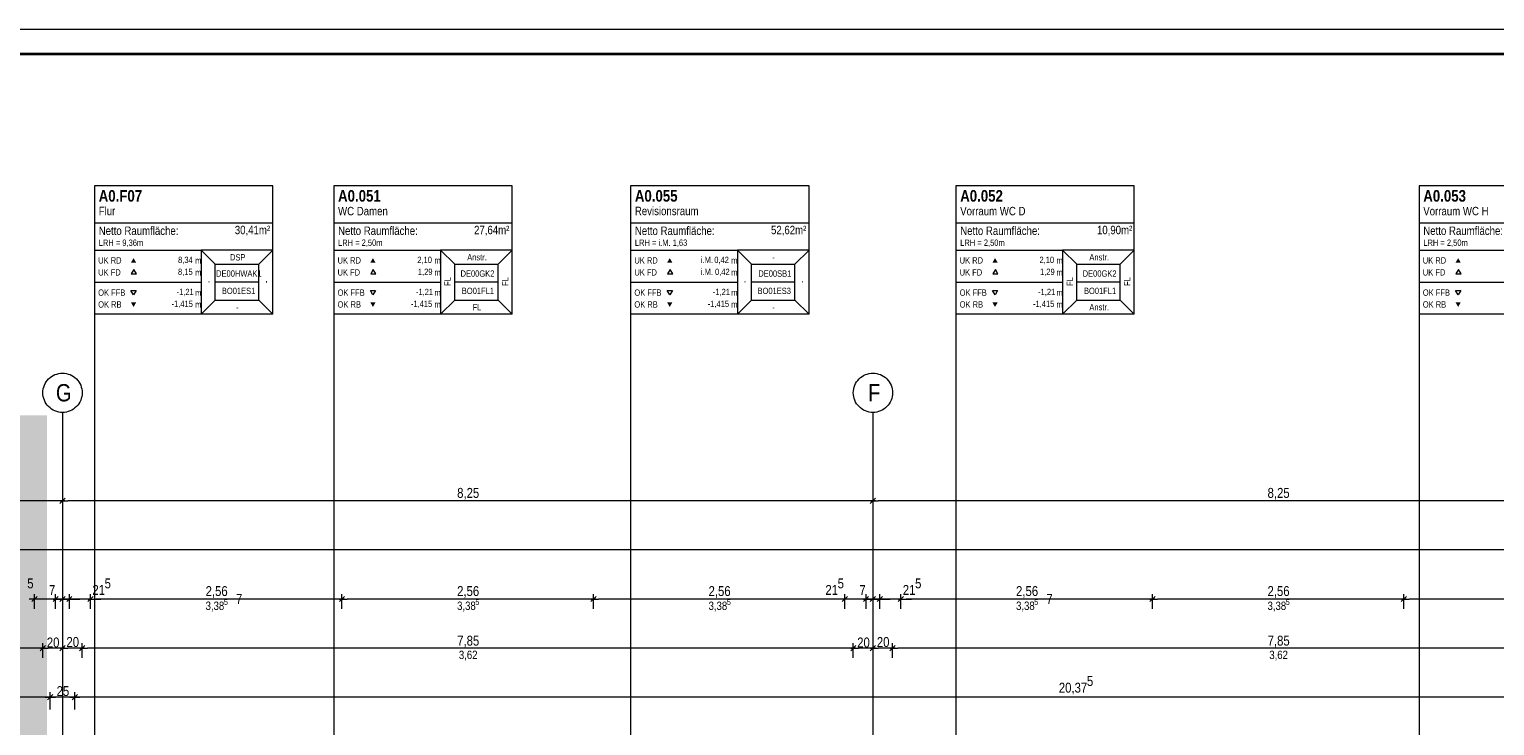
# Model space of a CAD drawing. Extents: x -620 to 300, y 62 to 1162.
# Tile 84 of 256: x -462 to -164, y 1021 to 1162. Entities that reach past the tile are written whole.
import ezdxf
from ezdxf.lldxf.tags import DXFTag

# ---------------------------------------------------------------- set-up
doc = ezdxf.new("R2010")
doc.units = 0
doc.layers.get('0').update_dxf_attribs({"lineweight": 13})
doc.layers.add('70 -71 Achsen- 1 Gebäudeachsen', color=7, linetype='STRICHPUNKT2-A06G94XR8I', lineweight=18)
doc.layers.add('iwb_Plankopf Rahmen', color=7, linetype='Continuous', lineweight=35)
for name, color, linetype, lineweight, true_color in [('70 -75 Raumstempel- 1 Raumstempel', 7, 'Continuous', 25, 0xff6600), ('70 -75 Raumstempel-2 Verweislinie', 7, 'Continuous', 9, 0xff6600), ('70 -76 Bemaßung- 2 Allgemein', 9, 'Continuous', 5, 0x808080), ('iwb_Layout BA_Markierung', 7, 'Continuous', 9, 0xbadcdc)]:
    doc.layers.add(name, color=color, linetype=linetype, lineweight=lineweight, true_color=true_color)
doc.styles.get("Standard").update_dxf_attribs({"font": 'ARIALN.TTF'})
tags = doc.linetypes.add('STRICHPUNKT2-A06G94XR8I', pattern=[12.7, 6.35, -3.175, 0, -3.175]).pattern_tags.tags
tags[10:11] = [DXFTag(74, 4), DXFTag(75, 0), DXFTag(340, '0'), DXFTag(46, 0.0), DXFTag(50, 0.0), DXFTag(44, 0.0), DXFTag(45, 0.0)]
tags[8:9] = [DXFTag(74, 4), DXFTag(75, 0), DXFTag(340, '0'), DXFTag(46, 0.0), DXFTag(50, 0.0), DXFTag(44, 0.0), DXFTag(45, 0.0)]
tags[6:7] = [DXFTag(74, 4), DXFTag(75, 0), DXFTag(340, '0'), DXFTag(46, 0.0), DXFTag(50, 0.0), DXFTag(44, 0.0), DXFTag(45, 0.0)]
tags[4:5] = [DXFTag(74, 4), DXFTag(75, 0), DXFTag(340, '0'), DXFTag(46, 0.0), DXFTag(50, 0.0), DXFTag(44, 0.0), DXFTag(45, 0.0)]

# ---------------------------------------------------------------- blocks, each defined once
blk = doc.blocks.new('Polygon-A06G94XJ8I')
at = {"color": 0, "linetype": 'ByBlock', "lineweight": -2, "ltscale": 0.13}
blk.add_solid([(-458.92, 86.61), (-538.63, 86.4), (-458.75, 1083.81), (-538.63, 1083.81)], dxfattribs=at)
blk = doc.blocks.new('Referenz-A06G94XT8I')
at = {"layer": '70 -71 Achsen- 1 Gebäudeachsen', "color": 0, "linetype": 'Continuous', "lineweight": -2, "ltscale": 0.13}
for p, q in [((-457.47, 1091.92), (-457.11, 1092.09)), ((-457.11, 1092.09), (-456.74, 1092.22)), ((-456.74, 1092.22), (-456.36, 1092.32)), ((-456.36, 1092.32), (-455.97, 1092.37)), ((-455.97, 1092.37), (-455.58, 1092.39)), ((-455.58, 1092.39), (-455.19, 1092.37)), ((-455.19, 1092.37), (-454.8, 1092.32)), ((-454.8, 1092.32), (-454.42, 1092.22)), ((-454.42, 1092.22), (-454.05, 1092.09)), ((-454.05, 1092.09), (-453.69, 1091.92)), ((-292.47, 1091.92), (-292.11, 1092.09)), ((-292.11, 1092.09), (-291.74, 1092.22)), ((-291.74, 1092.22), (-291.36, 1092.32)), ((-291.36, 1092.32), (-290.97, 1092.37)), ((-290.97, 1092.37), (-290.58, 1092.39)), ((-290.58, 1092.39), (-290.19, 1092.37)), ((-290.19, 1092.37), (-289.8, 1092.32)), ((-289.8, 1092.32), (-289.42, 1092.22)), ((-289.42, 1092.22), (-289.05, 1092.09)), ((-289.05, 1092.09), (-288.69, 1091.92)), ((-459.56, 1088.79), (-459.5, 1089.17)), ((-459.5, 1089.17), (-459.41, 1089.55)), ((-459.41, 1089.55), (-459.28, 1089.92)), ((-459.28, 1089.92), (-459.11, 1090.28)), ((-459.11, 1090.28), (-458.91, 1090.62)), ((-458.91, 1090.62), (-458.67, 1090.93)), ((-458.67, 1090.93), (-458.41, 1091.22)), ((-458.41, 1091.22), (-458.12, 1091.49)), ((-458.12, 1091.49), (-457.8, 1091.72)), ((-457.8, 1091.72), (-457.47, 1091.92)), ((-453.69, 1091.92), (-453.36, 1091.72)), ((-453.36, 1091.72), (-453.04, 1091.49)), ((-453.04, 1091.49), (-452.75, 1091.22)), ((-452.75, 1091.22), (-452.49, 1090.93)), ((-452.49, 1090.93), (-452.25, 1090.62)), ((-452.25, 1090.62), (-452.05, 1090.28)), ((-452.05, 1090.28), (-451.88, 1089.92)), ((-451.88, 1089.92), (-451.75, 1089.55)), ((-451.75, 1089.55), (-451.66, 1089.17)), ((-451.66, 1089.17), (-451.6, 1088.79)), ((-294.56, 1088.79), (-294.5, 1089.17)), ((-294.5, 1089.17), (-294.41, 1089.55)), ((-294.41, 1089.55), (-294.28, 1089.92)), ((-294.28, 1089.92), (-294.11, 1090.28)), ((-294.11, 1090.28), (-293.91, 1090.62)), ((-293.91, 1090.62), (-293.67, 1090.93)), ((-293.67, 1090.93), (-293.41, 1091.22)), ((-293.41, 1091.22), (-293.12, 1091.49)), ((-293.12, 1091.49), (-292.8, 1091.72)), ((-292.8, 1091.72), (-292.47, 1091.92)), ((-288.69, 1091.92), (-288.36, 1091.72)), ((-288.36, 1091.72), (-288.04, 1091.49)), ((-288.04, 1091.49), (-287.75, 1091.22)), ((-287.75, 1091.22), (-287.49, 1090.93)), ((-287.49, 1090.93), (-287.25, 1090.62)), ((-287.25, 1090.62), (-287.05, 1090.28)), ((-287.05, 1090.28), (-286.88, 1089.92)), ((-286.88, 1089.92), (-286.75, 1089.55)), ((-286.75, 1089.55), (-286.66, 1089.17)), ((-286.66, 1089.17), (-286.6, 1088.79)), ((-459.58, 1088.39), (-459.56, 1088.79)), ((-459.56, 1088), (-459.58, 1088.39)), ((-459.5, 1087.61), (-459.56, 1088)), ((-459.41, 1087.23), (-459.5, 1087.61)), ((-459.28, 1086.86), (-459.41, 1087.23)), ((-459.11, 1086.51), (-459.28, 1086.86)), ((-458.91, 1086.17), (-459.11, 1086.51)), ((-458.67, 1085.86), (-458.91, 1086.17)), ((-452.25, 1086.17), (-452.49, 1085.86)), ((-452.05, 1086.51), (-452.25, 1086.17)), ((-451.88, 1086.86), (-452.05, 1086.51)), ((-451.75, 1087.23), (-451.88, 1086.86)), ((-451.66, 1087.61), (-451.75, 1087.23)), ((-451.6, 1088), (-451.66, 1087.61)), ((-451.6, 1088.79), (-451.58, 1088.39)), ((-451.58, 1088.39), (-451.6, 1088)), ((-294.58, 1088.39), (-294.56, 1088.79)), ((-294.56, 1088), (-294.58, 1088.39)), ((-294.5, 1087.61), (-294.56, 1088)), ((-294.41, 1087.23), (-294.5, 1087.61)), ((-294.28, 1086.86), (-294.41, 1087.23)), ((-294.11, 1086.51), (-294.28, 1086.86)), ((-293.91, 1086.17), (-294.11, 1086.51)), ((-293.67, 1085.86), (-293.91, 1086.17)), ((-287.25, 1086.17), (-287.49, 1085.86)), ((-287.05, 1086.51), (-287.25, 1086.17)), ((-286.88, 1086.86), (-287.05, 1086.51)), ((-286.75, 1087.23), (-286.88, 1086.86)), ((-286.66, 1087.61), (-286.75, 1087.23)), ((-286.6, 1088), (-286.66, 1087.61)), ((-286.6, 1088.79), (-286.58, 1088.39)), ((-286.58, 1088.39), (-286.6, 1088)), ((-458.41, 1085.57), (-458.67, 1085.86)), ((-458.12, 1085.3), (-458.41, 1085.57)), ((-457.8, 1085.07), (-458.12, 1085.3)), ((-457.47, 1084.87), (-457.8, 1085.07)), ((-457.11, 1084.7), (-457.47, 1084.87)), ((-456.74, 1084.57), (-457.11, 1084.7)), ((-456.36, 1084.47), (-456.74, 1084.57)), ((-455.97, 1084.41), (-456.36, 1084.47)), ((-455.58, 1084.39), (-455.97, 1084.41)), ((-455.19, 1084.41), (-455.58, 1084.39)), ((-454.8, 1084.47), (-455.19, 1084.41)), ((-454.42, 1084.57), (-454.8, 1084.47)), ((-454.05, 1084.7), (-454.42, 1084.57)), ((-453.69, 1084.87), (-454.05, 1084.7)), ((-453.36, 1085.07), (-453.69, 1084.87)), ((-453.04, 1085.3), (-453.36, 1085.07)), ((-452.75, 1085.57), (-453.04, 1085.3)), ((-452.49, 1085.86), (-452.75, 1085.57)), ((-293.41, 1085.57), (-293.67, 1085.86)), ((-293.12, 1085.3), (-293.41, 1085.57)), ((-292.8, 1085.07), (-293.12, 1085.3)), ((-292.47, 1084.87), (-292.8, 1085.07)), ((-292.11, 1084.7), (-292.47, 1084.87)), ((-291.74, 1084.57), (-292.11, 1084.7)), ((-291.36, 1084.47), (-291.74, 1084.57)), ((-290.97, 1084.41), (-291.36, 1084.47)), ((-290.58, 1084.39), (-290.97, 1084.41)), ((-290.19, 1084.41), (-290.58, 1084.39)), ((-289.8, 1084.47), (-290.19, 1084.41)), ((-289.42, 1084.57), (-289.8, 1084.47)), ((-289.05, 1084.7), (-289.42, 1084.57)), ((-288.69, 1084.87), (-289.05, 1084.7)), ((-288.36, 1085.07), (-288.69, 1084.87)), ((-288.04, 1085.3), (-288.36, 1085.07)), ((-287.75, 1085.57), (-288.04, 1085.3)), ((-287.49, 1085.86), (-287.75, 1085.57))]:
    blk.add_line(p, q, dxfattribs=at)
at = {"layer": '70 -71 Achsen- 1 Gebäudeachsen', "color": 0, "linetype": 'STRICHPUNKT2-A06G94XR8I', "lineweight": -2, "ltscale": 0.13}
for p, q in [((-455.58, 1084.39), (-455.58, 84.95)), ((-290.58, 1084.39), (-290.58, 84.95))]:
    blk.add_line(p, q, dxfattribs=at)
at = {"layer": '70 -75 Raumstempel- 1 Raumstempel', "color": 0, "lineweight": -2}
for p, q in [((-449.08, 1130.53), (-449.08, 1104.39)), ((-412.76, 1130.53), (-449.08, 1130.53)), ((-412.76, 1104.39), (-412.76, 1130.53)), ((-400.35, 1130.53), (-400.35, 1104.39)), ((-364.02, 1130.53), (-400.35, 1130.53)), ((-364.02, 1104.39), (-364.02, 1130.53)), ((-339.91, 1130.53), (-339.91, 1104.39)), ((-303.59, 1130.53), (-339.91, 1130.53)), ((-303.59, 1104.39), (-303.59, 1130.53)), ((-273.68, 1130.53), (-273.68, 1104.39)), ((-237.36, 1130.53), (-273.68, 1130.53)), ((-237.36, 1104.39), (-237.36, 1130.53)), ((-179.4, 1130.53), (-179.4, 1104.39)), ((-143.07, 1130.53), (-179.4, 1130.53)), ((-412.76, 1122.94), (-449.08, 1122.94)), ((-364.02, 1122.94), (-400.35, 1122.94)), ((-303.59, 1122.94), (-339.91, 1122.94)), ((-237.36, 1122.94), (-273.68, 1122.94)), ((-143.07, 1122.94), (-179.4, 1122.94)), ((-449.08, 1117.46), (-427.35, 1117.46)), ((-424.47, 1114.57), (-427.35, 1117.46)), ((-412.76, 1117.46), (-427.35, 1117.46)), ((-427.35, 1117.46), (-427.35, 1104.39)), ((-415.64, 1114.57), (-412.76, 1117.46)), ((-400.35, 1117.46), (-378.62, 1117.46)), ((-375.73, 1114.57), (-378.62, 1117.46)), ((-364.02, 1117.46), (-378.62, 1117.46)), ((-378.62, 1117.46), (-378.62, 1104.39)), ((-366.91, 1114.57), (-364.02, 1117.46)), ((-339.91, 1117.46), (-318.18, 1117.46)), ((-315.3, 1114.57), (-318.18, 1117.46)), ((-303.59, 1117.46), (-318.18, 1117.46)), ((-318.18, 1117.46), (-318.18, 1104.39)), ((-306.47, 1114.57), (-303.59, 1117.46)), ((-273.68, 1117.46), (-251.95, 1117.46)), ((-249.07, 1114.57), (-251.95, 1117.46)), ((-237.36, 1117.46), (-251.95, 1117.46)), ((-251.95, 1117.46), (-251.95, 1104.39)), ((-240.24, 1114.57), (-237.36, 1117.46)), ((-179.4, 1117.46), (-157.67, 1117.46)), ((-441.04, 1113.5), (-441.57, 1112.6)), ((-440.52, 1112.6), (-441.04, 1113.5)), ((-424.47, 1107.29), (-424.47, 1114.57)), ((-424.47, 1114.57), (-415.64, 1114.57)), ((-415.64, 1107.29), (-415.64, 1114.57)), ((-392.31, 1113.5), (-392.83, 1112.6)), ((-391.79, 1112.6), (-392.31, 1113.5)), ((-375.73, 1107.29), (-375.73, 1114.57)), ((-375.73, 1114.57), (-366.91, 1114.57)), ((-366.91, 1107.29), (-366.91, 1114.57)), ((-331.87, 1113.5), (-332.4, 1112.6)), ((-331.35, 1112.6), (-331.87, 1113.5)), ((-315.3, 1107.29), (-315.3, 1114.57)), ((-315.3, 1114.57), (-306.47, 1114.57)), ((-306.47, 1107.29), (-306.47, 1114.57)), ((-265.64, 1113.5), (-266.17, 1112.6)), ((-265.12, 1112.6), (-265.64, 1113.5)), ((-249.07, 1107.29), (-249.07, 1114.57)), ((-249.07, 1114.57), (-240.24, 1114.57)), ((-240.24, 1107.29), (-240.24, 1114.57)), ((-171.36, 1113.5), (-171.88, 1112.6)), ((-170.84, 1112.6), (-171.36, 1113.5)), ((-449.08, 1110.93), (-427.35, 1110.93)), ((-441.57, 1112.6), (-440.52, 1112.6)), ((-415.64, 1110.93), (-424.47, 1110.93)), ((-400.35, 1110.93), (-378.62, 1110.93)), ((-392.83, 1112.6), (-391.79, 1112.6)), ((-366.91, 1110.93), (-375.73, 1110.93)), ((-339.91, 1110.93), (-318.18, 1110.93)), ((-332.4, 1112.6), (-331.35, 1112.6)), ((-306.47, 1110.93), (-315.3, 1110.93)), ((-273.68, 1110.93), (-251.95, 1110.93)), ((-266.17, 1112.6), (-265.12, 1112.6)), ((-240.24, 1110.93), (-249.07, 1110.93)), ((-179.4, 1110.93), (-157.67, 1110.93)), ((-171.88, 1112.6), (-170.84, 1112.6)), ((-441.12, 1108.32), (-441.64, 1109.23)), ((-441.64, 1109.23), (-440.59, 1109.23)), ((-440.59, 1109.23), (-441.12, 1108.32)), ((-424.47, 1107.29), (-427.35, 1104.39)), ((-424.47, 1107.29), (-415.64, 1107.29)), ((-415.64, 1107.29), (-412.76, 1104.39)), ((-392.38, 1108.32), (-392.9, 1109.23)), ((-392.9, 1109.23), (-391.86, 1109.23)), ((-391.86, 1109.23), (-392.38, 1108.32)), ((-375.73, 1107.29), (-378.62, 1104.39)), ((-375.73, 1107.29), (-366.91, 1107.29)), ((-366.91, 1107.29), (-364.02, 1104.39)), ((-331.95, 1108.32), (-332.47, 1109.23)), ((-332.47, 1109.23), (-331.42, 1109.23)), ((-331.42, 1109.23), (-331.95, 1108.32)), ((-315.3, 1107.29), (-318.18, 1104.39)), ((-315.3, 1107.29), (-306.47, 1107.29)), ((-306.47, 1107.29), (-303.59, 1104.39)), ((-265.72, 1108.32), (-266.24, 1109.23)), ((-266.24, 1109.23), (-265.19, 1109.23)), ((-265.19, 1109.23), (-265.72, 1108.32)), ((-249.07, 1107.29), (-251.95, 1104.39)), ((-249.07, 1107.29), (-240.24, 1107.29)), ((-240.24, 1107.29), (-237.36, 1104.39)), ((-171.43, 1108.32), (-171.95, 1109.23)), ((-171.95, 1109.23), (-170.91, 1109.23)), ((-170.91, 1109.23), (-171.43, 1108.32)), ((-412.76, 1104.39), (-449.08, 1104.39)), ((-364.02, 1104.39), (-400.35, 1104.39)), ((-303.59, 1104.39), (-339.91, 1104.39)), ((-237.36, 1104.39), (-273.68, 1104.39)), ((-143.07, 1104.39), (-179.4, 1104.39))]:
    blk.add_line(p, q, dxfattribs=at)
for points in [[(-440.59, 1114.92), (-441.12, 1115.82), (-441.64, 1114.92)], [(-391.86, 1114.92), (-392.38, 1115.82), (-392.9, 1114.92)], [(-331.42, 1114.92), (-331.95, 1115.82), (-332.47, 1114.92)], [(-265.19, 1114.92), (-265.72, 1115.82), (-266.24, 1114.92)], [(-170.91, 1114.92), (-171.43, 1115.82), (-171.95, 1114.92)], [(-440.59, 1106.79), (-441.12, 1105.88), (-441.64, 1106.79)], [(-391.86, 1106.79), (-392.38, 1105.88), (-392.9, 1106.79)], [(-331.42, 1106.79), (-331.95, 1105.88), (-332.47, 1106.79)], [(-265.19, 1106.79), (-265.72, 1105.88), (-266.24, 1106.79)], [(-170.91, 1106.79), (-171.43, 1105.88), (-171.95, 1106.79)]]:
    blk.add_solid(points, dxfattribs=at)
at = {"layer": '70 -75 Raumstempel-2 Verweislinie', "color": 0, "linetype": 'Continuous', "lineweight": -2, "ltscale": 0.13}
for p, q in [((-449.08, 1104.39), (-449.08, 988.6)), ((-400.35, 1104.39), (-400.35, 956.19)), ((-339.91, 1104.39), (-339.91, 884.85)), ((-273.68, 1104.39), (-273.68, 956.19)), ((-179.4, 1104.39), (-179.4, 956.19))]:
    blk.add_line(p, q, dxfattribs=at)
at = {"layer": '70 -76 Bemaßung- 2 Allgemein', "color": 0, "linetype": 'Continuous', "lineweight": -2, "ltscale": 0.13}
for p, q in [((-455.58, 1069.39), (-455.58, 1067.39)), ((-455.58, 1069.39), (-455.58, 1067.39)), ((-290.58, 1069.39), (-290.58, 1067.39)), ((-290.58, 1069.39), (-290.58, 1067.39)), ((-456.64, 1066.39), (-538.63, 1066.39)), ((-455.08, 1066.39), (-456.64, 1066.39)), ((-455.05, 1066.92), (-456.11, 1065.86)), ((-456.11, 1065.86), (-455.05, 1066.92)), ((-456.08, 1066.39), (-454.52, 1066.39)), ((-291.64, 1066.39), (-454.52, 1066.39)), ((-290.08, 1066.39), (-291.64, 1066.39)), ((-291.11, 1065.86), (-290.05, 1066.92)), ((-290.05, 1066.92), (-291.11, 1065.86)), ((-291.08, 1066.39), (-289.52, 1066.39)), ((-126.64, 1066.39), (-289.52, 1066.39)), ((38.36, 1056.39), (-538.63, 1056.39)), ((-461.28, 1044.39), (-461.28, 1047.39)), ((-461.28, 1044.39), (-461.28, 1047.39)), ((-456.98, 1044.39), (-456.98, 1047.39)), ((-456.98, 1044.39), (-456.98, 1047.39)), ((-455.58, 1049.39), (-455.58, 1047.39)), ((-455.58, 1049.39), (-455.58, 1047.39)), ((-454.18, 1044.39), (-454.18, 1047.39)), ((-454.18, 1044.39), (-454.18, 1047.39)), ((-449.88, 1044.39), (-449.88, 1047.39)), ((-449.88, 1044.39), (-449.88, 1047.39)), ((-398.68, 1044.39), (-398.68, 1047.39)), ((-398.68, 1044.39), (-398.68, 1047.39)), ((-347.48, 1044.39), (-347.48, 1047.39)), ((-347.48, 1044.39), (-347.48, 1047.39)), ((-296.28, 1044.39), (-296.28, 1047.39)), ((-296.28, 1044.39), (-296.28, 1047.39)), ((-291.98, 1044.39), (-291.98, 1047.39)), ((-291.98, 1044.39), (-291.98, 1047.39)), ((-290.58, 1049.39), (-290.58, 1047.39)), ((-290.58, 1049.39), (-290.58, 1047.39)), ((-289.18, 1044.39), (-289.18, 1047.39)), ((-289.18, 1044.39), (-289.18, 1047.39)), ((-284.88, 1044.39), (-284.88, 1047.39)), ((-284.88, 1044.39), (-284.88, 1047.39)), ((-233.68, 1044.39), (-233.68, 1047.39)), ((-233.68, 1044.39), (-233.68, 1047.39)), ((-182.48, 1044.39), (-182.48, 1047.39)), ((-182.48, 1044.39), (-182.48, 1047.39)), ((-460.78, 1046.39), (-462.34, 1046.39)), ((-460.78, 1046.39), (-462.34, 1046.39)), ((-460.75, 1046.92), (-461.81, 1045.86)), ((-460.75, 1046.92), (-461.81, 1045.86)), ((-456.98, 1046.39), (-461.28, 1046.39)), ((-458.04, 1046.39), (-459.1, 1046.39)), ((-456.48, 1046.39), (-458.04, 1046.39)), ((-456.64, 1046.39), (-457.7, 1046.39)), ((-457.51, 1045.86), (-456.45, 1046.92)), ((-456.45, 1046.92), (-457.51, 1045.86)), ((-457.48, 1046.39), (-455.92, 1046.39)), ((-455.58, 1046.39), (-456.98, 1046.39)), ((-455.08, 1046.39), (-456.64, 1046.39)), ((-455.24, 1046.39), (-456.3, 1046.39)), ((-456.11, 1045.86), (-455.05, 1046.92)), ((-455.05, 1046.92), (-456.11, 1045.86)), ((-456.08, 1046.39), (-454.52, 1046.39)), ((-455.92, 1046.39), (-454.86, 1046.39)), ((-454.18, 1046.39), (-455.58, 1046.39)), ((-453.68, 1046.39), (-455.24, 1046.39)), ((-454.71, 1045.86), (-453.65, 1046.92)), ((-453.65, 1046.92), (-454.71, 1045.86)), ((-454.68, 1046.39), (-453.12, 1046.39)), ((-454.52, 1046.39), (-453.46, 1046.39)), ((-449.88, 1046.39), (-454.18, 1046.39)), ((-453.12, 1046.39), (-452.06, 1046.39)), ((-450.41, 1045.86), (-449.35, 1046.92)), ((-450.41, 1045.86), (-449.35, 1046.92)), ((-450.38, 1046.39), (-448.82, 1046.39)), ((-450.38, 1046.39), (-448.82, 1046.39)), ((-448.82, 1046.39), (-447.76, 1046.39)), ((-399.74, 1046.39), (-448.82, 1046.39)), ((-398.18, 1046.39), (-399.74, 1046.39)), ((-399.21, 1045.86), (-398.15, 1046.92)), ((-398.15, 1046.92), (-399.21, 1045.86)), ((-399.18, 1046.39), (-397.62, 1046.39)), ((-348.54, 1046.39), (-397.62, 1046.39)), ((-346.98, 1046.39), (-348.54, 1046.39)), ((-346.95, 1046.92), (-348.01, 1045.86)), ((-348.01, 1045.86), (-346.95, 1046.92)), ((-347.98, 1046.39), (-346.42, 1046.39)), ((-297.34, 1046.39), (-346.42, 1046.39)), ((-297.34, 1046.39), (-298.4, 1046.39)), ((-295.78, 1046.39), (-297.34, 1046.39)), ((-295.78, 1046.39), (-297.34, 1046.39)), ((-295.75, 1046.92), (-296.81, 1045.86)), ((-295.75, 1046.92), (-296.81, 1045.86)), ((-291.98, 1046.39), (-296.28, 1046.39)), ((-293.04, 1046.39), (-294.1, 1046.39)), ((-291.48, 1046.39), (-293.04, 1046.39)), ((-291.64, 1046.39), (-292.7, 1046.39)), ((-291.45, 1046.92), (-292.51, 1045.86)), ((-292.51, 1045.86), (-291.45, 1046.92)), ((-292.48, 1046.39), (-290.92, 1046.39)), ((-290.58, 1046.39), (-291.98, 1046.39)), ((-290.08, 1046.39), (-291.64, 1046.39)), ((-290.24, 1046.39), (-291.3, 1046.39)), ((-291.11, 1045.86), (-290.05, 1046.92)), ((-290.05, 1046.92), (-291.11, 1045.86)), ((-291.08, 1046.39), (-289.52, 1046.39)), ((-290.92, 1046.39), (-289.86, 1046.39)), ((-289.18, 1046.39), (-290.58, 1046.39)), ((-288.68, 1046.39), (-290.24, 1046.39)), ((-289.71, 1045.86), (-288.65, 1046.92)), ((-288.65, 1046.92), (-289.71, 1045.86)), ((-289.68, 1046.39), (-288.12, 1046.39)), ((-289.52, 1046.39), (-288.46, 1046.39)), ((-284.88, 1046.39), (-289.18, 1046.39)), ((-288.12, 1046.39), (-287.06, 1046.39)), ((-285.41, 1045.86), (-284.35, 1046.92)), ((-285.41, 1045.86), (-284.35, 1046.92)), ((-285.38, 1046.39), (-283.82, 1046.39)), ((-285.38, 1046.39), (-283.82, 1046.39)), ((-234.74, 1046.39), (-283.82, 1046.39)), ((-283.82, 1046.39), (-282.76, 1046.39)), ((-233.18, 1046.39), (-234.74, 1046.39)), ((-233.15, 1046.92), (-234.21, 1045.86)), ((-234.21, 1045.86), (-233.15, 1046.92)), ((-234.18, 1046.39), (-232.62, 1046.39)), ((-183.54, 1046.39), (-232.62, 1046.39)), ((-181.98, 1046.39), (-183.54, 1046.39)), ((-181.95, 1046.92), (-183.01, 1045.86)), ((-183.01, 1045.86), (-181.95, 1046.92)), ((-182.98, 1046.39), (-181.42, 1046.39)), ((-132.34, 1046.39), (-181.42, 1046.39)), ((-455.58, 1039.39), (-455.58, 1037.39)), ((-455.58, 1039.39), (-455.58, 1037.39)), ((-290.58, 1039.39), (-290.58, 1037.39)), ((-290.58, 1039.39), (-290.58, 1037.39)), ((-460.64, 1036.39), (-538.63, 1036.39)), ((-459.08, 1036.39), (-460.64, 1036.39)), ((-459.05, 1036.92), (-460.11, 1035.86)), ((-460.11, 1035.86), (-459.05, 1036.92)), ((-460.08, 1036.39), (-458.52, 1036.39)), ((-459.58, 1034.39), (-459.58, 1037.39)), ((-459.58, 1034.39), (-459.58, 1037.39)), ((-456.64, 1036.39), (-458.52, 1036.39)), ((-455.08, 1036.39), (-456.64, 1036.39)), ((-456.11, 1035.86), (-455.05, 1036.92)), ((-455.05, 1036.92), (-456.11, 1035.86)), ((-456.08, 1036.39), (-454.52, 1036.39)), ((-452.64, 1036.39), (-454.52, 1036.39)), ((-451.08, 1036.39), (-452.64, 1036.39)), ((-451.05, 1036.92), (-452.11, 1035.86)), ((-452.11, 1035.86), (-451.05, 1036.92)), ((-452.08, 1036.39), (-450.52, 1036.39)), ((-451.58, 1034.39), (-451.58, 1037.39)), ((-451.58, 1034.39), (-451.58, 1037.39)), ((-295.64, 1036.39), (-450.52, 1036.39)), ((-294.08, 1036.39), (-295.64, 1036.39)), ((-295.11, 1035.86), (-294.05, 1036.92)), ((-294.05, 1036.92), (-295.11, 1035.86)), ((-295.08, 1036.39), (-293.52, 1036.39)), ((-294.58, 1034.39), (-294.58, 1037.39)), ((-294.58, 1034.39), (-294.58, 1037.39)), ((-291.64, 1036.39), (-293.52, 1036.39)), ((-290.08, 1036.39), (-291.64, 1036.39)), ((-291.11, 1035.86), (-290.05, 1036.92)), ((-290.05, 1036.92), (-291.11, 1035.86)), ((-291.08, 1036.39), (-289.52, 1036.39)), ((-287.64, 1036.39), (-289.52, 1036.39)), ((-286.08, 1036.39), (-287.64, 1036.39)), ((-286.05, 1036.92), (-287.11, 1035.86)), ((-287.11, 1035.86), (-286.05, 1036.92)), ((-287.08, 1036.39), (-285.52, 1036.39)), ((-286.58, 1034.39), (-286.58, 1037.39)), ((-286.58, 1034.39), (-286.58, 1037.39)), ((-130.64, 1036.39), (-285.52, 1036.39)), ((-459.14, 1026.39), (-538.63, 1026.39)), ((-457.08, 1026.39), (-459.14, 1026.39)), ((-459.08, 1026.39), (-457.02, 1026.39)), ((-458.61, 1025.86), (-457.55, 1026.92)), ((-457.55, 1026.92), (-458.61, 1025.86)), ((-458.08, 1023.89), (-458.08, 1027.39)), ((-458.08, 1023.89), (-458.08, 1027.39)), ((-454.14, 1026.39), (-457.02, 1026.39)), ((-452.08, 1026.39), (-454.14, 1026.39)), ((-454.08, 1026.39), (-452.02, 1026.39)), ((-452.55, 1026.92), (-453.61, 1025.86)), ((-453.61, 1025.86), (-452.55, 1026.92)), ((-453.08, 1023.89), (-453.08, 1027.39)), ((-453.08, 1023.89), (-453.08, 1027.39)), ((-46.64, 1026.39), (-452.02, 1026.39))]:
    blk.add_line(p, q, dxfattribs=at)
at = {"layer": '70 -71 Achsen- 1 Gebäudeachsen', "color": 0, "linetype": 'Continuous', "lineweight": -2, "ltscale": 0.13, "char_height": 3.5241, "attachment_point": 1}
for s, insert in [('{\\fArial Narrow;G}', (-456.92, 1090.16)), ('{\\fArial Narrow;F}', (-291.55, 1090.16))]:
    blk.add_mtext(s, dxfattribs=dict(at, insert=insert))
at = {"layer": '70 -75 Raumstempel- 1 Raumstempel', "color": 0, "linetype": 'Continuous', "lineweight": -2, "ltscale": 0.13, "attachment_point": 1}
for s, insert, char_height, rotation in [('{\\fArial Narrow|b1|i0;A0.F07}', (-448.21, 1129.68), 2.3536, 0), ('{\\fArial Narrow|b1|i0;A0.051}', (-399.48, 1129.68), 2.3536, 0), ('{\\fArial Narrow|b1|i0;A0.055}', (-339.05, 1129.68), 2.3536, 0), ('{\\fArial Narrow|b1|i0;A0.052}', (-272.81, 1129.68), 2.3536, 0), ('{\\fArial Narrow|b1|i0;A0.053}', (-178.53, 1129.68), 2.3536, 0), ('{\\fArial Narrow;Flur}', (-448.21, 1126.28), 1.7117, 0), ('{\\fArial Narrow;WC Damen}', (-399.48, 1126.26), 1.7117, 0), ('{\\fArial Narrow;Revisionsraum}', (-339.05, 1126.28), 1.7117, 0), ('{\\fArial Narrow;Vorraum WC D}', (-272.81, 1126.26), 1.7117, 0), ('{\\fArial Narrow;Vorraum WC H}', (-178.53, 1126.26), 1.7117, 0), ('{\\fArial Narrow;Netto Raumfläche:}', (-448.21, 1122.26), 1.7117, 0), ('{\\fArial Narrow;30,41m²}', (-420.5, 1122.41), 1.7117, 0), ('{\\fArial Narrow;Netto Raumfläche:}', (-399.48, 1122.26), 1.7117, 0), ('{\\fArial Narrow;27,64m²}', (-371.79, 1122.41), 1.7117, 0), ('{\\fArial Narrow;Netto Raumfläche:}', (-339.05, 1122.26), 1.7117, 0), ('{\\fArial Narrow;52,62m²}', (-311.33, 1122.41), 1.7117, 0), ('{\\fArial Narrow;Netto Raumfläche:}', (-272.81, 1122.26), 1.7117, 0), ('{\\fArial Narrow;10,90m²}', (-244.97, 1122.41), 1.7117, 0), ('{\\fArial Narrow;Netto Raumfläche:}', (-178.53, 1122.26), 1.7117, 0), ('{\\fArial Narrow;LRH = 9,36m}', (-448.21, 1119.61), 1.2838, 0), ('{\\fArial Narrow;LRH = 2,50m}', (-399.48, 1119.61), 1.2838, 0), ('{\\fArial Narrow;LRH = i.M. 1,63}', (-339.05, 1119.61), 1.2838, 0), ('{\\fArial Narrow;LRH = 2,50m}', (-272.81, 1119.61), 1.2838, 0), ('{\\fArial Narrow;LRH = 2,50m}', (-178.53, 1119.61), 1.2838, 0), ('{\\fArial Narrow;UK RD}', (-448.32, 1116), 1.2838, 0), ('{\\fArial Narrow;8,34}', (-432.05, 1116.11), 1.2838, 0), ('{\\fArial Narrow;DSP}', (-421.48, 1116.63), 1.2838, 0), ('{\\fArial Narrow;UK RD}', (-399.58, 1116), 1.2838, 0), ('{\\fArial Narrow;2,10}', (-383.34, 1116.11), 1.2838, 0), ('{\\fArial Narrow;Anstr.}', (-373.18, 1116.64), 1.2838, 0), ('{\\fArial Narrow;UK RD}', (-339.15, 1116), 1.2838, 0), ('{\\fArial Narrow;i.M.}', (-325.62, 1116.11), 1.2838, 0), ('{\\fArial Narrow;0,42}', (-322.88, 1116.11), 1.2838, 0), ('{\\fArial Narrow;-}', (-311.08, 1116.63), 1.2838, 0), ('{\\fArial Narrow;UK RD}', (-272.92, 1116), 1.2838, 0), ('{\\fArial Narrow;2,10}', (-256.67, 1116.11), 1.2838, 0), ('{\\fArial Narrow;Anstr.}', (-246.51, 1116.64), 1.2838, 0), ('{\\fArial Narrow;UK RD}', (-178.63, 1116), 1.2838, 0), ('{\\fArial Narrow;UK FD}', (-448.32, 1113.56), 1.2838, 0), ('{\\fArial Narrow;8,15}', (-432.06, 1113.68), 1.2838, 0), ('{\\fArial Narrow;m}', (-428.6, 1115.99), 1.2838, 0), ('{\\fArial Narrow;m}', (-428.6, 1113.55), 1.2838, 0), ('{\\fArial Narrow;DE00HWAK1}', (-424.31, 1113.33), 1.2838, 0), ('{\\fArial Narrow;UK FD}', (-399.58, 1113.56), 1.2838, 0), ('{\\fArial Narrow;1,29}', (-383.22, 1113.68), 1.2838, 0), ('{\\fArial Narrow;m}', (-379.86, 1115.99), 1.2838, 0), ('{\\fArial Narrow;m}', (-379.86, 1113.55), 1.2838, 0), ('{\\fArial Narrow;DE00GK2}', (-374.54, 1113.32), 1.2838, 0), ('{\\fArial Narrow;UK FD}', (-339.15, 1113.56), 1.2838, 0), ('{\\fArial Narrow;i.M. 0,42}', (-325.62, 1113.68), 1.2838, 0), ('{\\fArial Narrow;m}', (-319.43, 1115.99), 1.2838, 0), ('{\\fArial Narrow;m}', (-319.43, 1113.55), 1.2838, 0), ('{\\fArial Narrow;DE00SB1}', (-313.92, 1113.32), 1.2838, 0), ('{\\fArial Narrow;UK FD}', (-272.92, 1113.56), 1.2838, 0), ('{\\fArial Narrow;1,29}', (-256.56, 1113.68), 1.2838, 0), ('{\\fArial Narrow;m}', (-253.2, 1115.99), 1.2838, 0), ('{\\fArial Narrow;m}', (-253.2, 1113.55), 1.2838, 0), ('{\\fArial Narrow;DE00GK2}', (-247.87, 1113.32), 1.2838, 0), ('{\\fArial Narrow;UK FD}', (-178.63, 1113.56), 1.2838, 0), ('{\\fArial Narrow;-}', (-426.55, 1110.73), 1.2838, 90), ('{\\fArial Narrow;-}', (-414.84, 1110.73), 1.2838, 90), ('{\\fArial Narrow;FL}', (-377.82, 1110.16), 1.2838, 90), ('{\\fArial Narrow;FL}', (-366.11, 1110.16), 1.2838, 90), ('{\\fArial Narrow;-}', (-317.39, 1110.73), 1.2838, 90), ('{\\fArial Narrow;-}', (-305.67, 1110.73), 1.2838, 90), ('{\\fArial Narrow;FL}', (-251.15, 1110.16), 1.2838, 90), ('{\\fArial Narrow;FL}', (-239.44, 1110.16), 1.2838, 90), ('{\\fArial Narrow;OK FFB}', (-448.32, 1109.44), 1.2838, 0), ('{\\fArial Narrow;OK RB}', (-448.32, 1107.03), 1.2838, 0), ('{\\fArial Narrow;-1,415}', (-433.38, 1107.16), 1.2838, 0), ('{\\fArial Narrow;-1,21}', (-432.35, 1109.57), 1.2838, 0), ('{\\fArial Narrow;m}', (-428.6, 1109.44), 1.2838, 0), ('{\\fArial Narrow;BO01ES1}', (-423.13, 1109.79), 1.2838, 0), ('{\\fArial Narrow;OK FFB}', (-399.58, 1109.44), 1.2838, 0), ('{\\fArial Narrow;OK RB}', (-399.58, 1107.03), 1.2838, 0), ('{\\fArial Narrow;-1,415}', (-384.65, 1107.16), 1.2838, 0), ('{\\fArial Narrow;-1,21}', (-383.62, 1109.57), 1.2838, 0), ('{\\fArial Narrow;m}', (-379.86, 1109.44), 1.2838, 0), ('{\\fArial Narrow;BO01FL1}', (-374.28, 1109.79), 1.2838, 0), ('{\\fArial Narrow;OK FFB}', (-339.15, 1109.44), 1.2838, 0), ('{\\fArial Narrow;OK RB}', (-339.15, 1107.03), 1.2838, 0), ('{\\fArial Narrow;-1,415}', (-324.21, 1107.16), 1.2838, 0), ('{\\fArial Narrow;-1,21}', (-323.18, 1109.57), 1.2838, 0), ('{\\fArial Narrow;m}', (-319.43, 1109.44), 1.2838, 0), ('{\\fArial Narrow;BO01ES3}', (-314.07, 1109.79), 1.2838, 0), ('{\\fArial Narrow;OK FFB}', (-272.92, 1109.44), 1.2838, 0), ('{\\fArial Narrow;OK RB}', (-272.92, 1107.03), 1.2838, 0), ('{\\fArial Narrow;-1,415}', (-257.98, 1107.16), 1.2838, 0), ('{\\fArial Narrow;-1,21}', (-256.95, 1109.57), 1.2838, 0), ('{\\fArial Narrow;m}', (-253.2, 1109.44), 1.2838, 0), ('{\\fArial Narrow;BO01FL1}', (-247.61, 1109.79), 1.2838, 0), ('{\\fArial Narrow;OK FFB}', (-178.63, 1109.44), 1.2838, 0), ('{\\fArial Narrow;OK RB}', (-178.63, 1107.03), 1.2838, 0), ('{\\fArial Narrow;m}', (-428.6, 1107.03), 1.2838, 0), ('{\\fArial Narrow;-}', (-420.25, 1106.46), 1.2838, 0), ('{\\fArial Narrow;m}', (-379.86, 1107.03), 1.2838, 0), ('{\\fArial Narrow;FL}', (-372.09, 1106.46), 1.2838, 0), ('{\\fArial Narrow;m}', (-319.43, 1107.03), 1.2838, 0), ('{\\fArial Narrow;-}', (-311.08, 1106.46), 1.2838, 0), ('{\\fArial Narrow;m}', (-253.2, 1107.03), 1.2838, 0), ('{\\fArial Narrow;Anstr.}', (-246.51, 1106.47), 1.2838, 0)]:
    blk.add_mtext(s, dxfattribs=dict(at, insert=insert, char_height=char_height, rotation=rotation))
at = {"layer": '70 -76 Bemaßung- 2 Allgemein', "color": 0, "linetype": 'Continuous', "lineweight": -2, "ltscale": 0.13, "attachment_point": 1}
for s, insert, char_height in [('{\\fArial Narrow;8,25}', (-375.23, 1069.01), 2.0138), ('{\\fArial Narrow;8,25}', (-210.23, 1069.01), 2.0138), ('{\\fArial Narrow;5}', (-462.76, 1050.58), 2.0138), ('{\\fArial Narrow;5}', (-447, 1050.58), 2.0138), ('{\\fArial Narrow;5}', (-297.76, 1050.58), 2.0138), ('{\\fArial Narrow;5}', (-282, 1050.58), 2.0138), ('{\\fArial Narrow;7}', (-458.33, 1049.22), 2.0138), ('{\\fArial Narrow;21}', (-449.5, 1049.24), 2.0138), ('{\\fArial Narrow;2,56}', (-426.44, 1049.01), 2.0138), ('{\\fArial Narrow;7}', (-420.27, 1047.4), 2.0138), ('{\\fArial Narrow;2,56}', (-375.24, 1049.01), 2.0138), ('{\\fArial Narrow;2,56}', (-324.04, 1049.01), 2.0138), ('{\\fArial Narrow;21}', (-300.26, 1049.24), 2.0138), ('{\\fArial Narrow;7}', (-293.33, 1049.22), 2.0138), ('{\\fArial Narrow;21}', (-284.5, 1049.24), 2.0138), ('{\\fArial Narrow;2,56}', (-261.44, 1049.01), 2.0138), ('{\\fArial Narrow;7}', (-255.27, 1047.4), 2.0138), ('{\\fArial Narrow;2,56}', (-210.24, 1049.01), 2.0138), ('{\\fArial Narrow;3,38}', (-426.44, 1045.86), 1.7), ('{\\fArial Narrow;5}', (-422.73, 1046.33), 1.1334), ('{\\fArial Narrow;3,38}', (-375.24, 1045.86), 1.7), ('{\\fArial Narrow;5}', (-371.53, 1046.33), 1.1334), ('{\\fArial Narrow;3,38}', (-324.04, 1045.86), 1.7), ('{\\fArial Narrow;5}', (-320.33, 1046.33), 1.1334), ('{\\fArial Narrow;3,38}', (-261.44, 1045.86), 1.7), ('{\\fArial Narrow;5}', (-257.73, 1046.33), 1.1334), ('{\\fArial Narrow;3,38}', (-210.24, 1045.86), 1.7), ('{\\fArial Narrow;5}', (-206.53, 1046.33), 1.1334), ('{\\fArial Narrow;20}', (-458.78, 1038.54), 2.0138), ('{\\fArial Narrow;20}', (-454.78, 1038.64), 2.0138), ('{\\fArial Narrow;7,85}', (-375.22, 1038.91), 2.0138), ('{\\fArial Narrow;20}', (-293.78, 1038.54), 2.0138), ('{\\fArial Narrow;20}', (-289.78, 1038.64), 2.0138), ('{\\fArial Narrow;7,85}', (-210.22, 1038.91), 2.0138), ('{\\fArial Narrow;3,62}', (-374.88, 1035.86), 1.7), ('{\\fArial Narrow;3,62}', (-209.88, 1035.86), 1.7), ('{\\fArial Narrow;20,37}', (-252.73, 1029.34), 2.0138), ('{\\fArial Narrow;5}', (-247.02, 1030.69), 2.0138), ('{\\fArial Narrow;25}', (-456.78, 1028.64), 2.0138)]:
    blk.add_mtext(s, dxfattribs=dict(at, insert=insert, char_height=char_height))

msp = doc.modelspace()

# ---------------------------------------------------------------- linework, layer by layer
at = {"layer": 'iwb_Plankopf Rahmen', "color": 8, "lineweight": 13, "ltscale": 0.13, "true_color": 0x808080}
msp.add_lwpolyline([(300.35, 62.43), (-619.65, 62.43), (-619.65, 1162.43), (300.35, 1162.43), (300.35, 62.43)], close=True, dxfattribs=at)
at = {"layer": 'iwb_Plankopf Rahmen', "ltscale": 0.35}
msp.add_lwpolyline([(-599.65, 67.43), (-599.65, 1157.43), (295.35, 1157.43), (295.35, 67.43), (-599.65, 67.43)], close=True, dxfattribs=at)

# ---------------------------------------------------------------- block references
at = {"color": 8, "lineweight": 13, "ltscale": 0.13, "true_color": 0x808080}
msp.add_blockref('Referenz-A06G94XT8I', (0, 0), dxfattribs=at)
at = {"layer": 'iwb_Layout BA_Markierung', "ltscale": 0.13}
msp.add_blockref('Polygon-A06G94XJ8I', (0, 0), dxfattribs=at)

doc.saveas('drawing.dxf')
